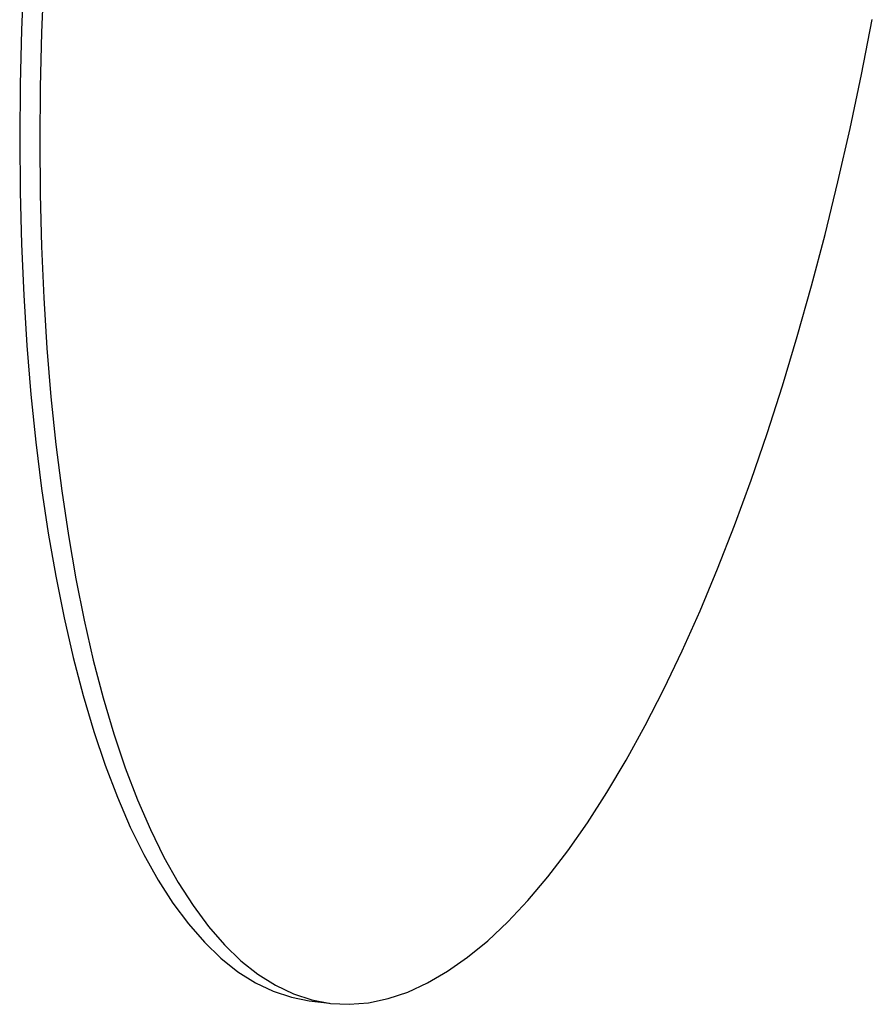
# Paper-space layout '_Dimétrica' of a CAD drawing. Header units: inches. Extents: x -0.7 to 4.9, y -6.4 to 5.3.
# Tile 1 of 4: x 0.6 to 4.6, y -6.4 to -1.9. Entities that reach past the tile are written whole.
import ezdxf

# ---------------------------------------------------------------- set-up
doc = ezdxf.new("R2010")
doc.units = ezdxf.units.IN
doc.header["$MEASUREMENT"] = 0

psp = doc.layouts.new('_Dimétrica')

# ---------------------------------------------------------------- linework, layer by layer
at = {"color": 7, "linetype": 'Continuous', "lineweight": 25}
psp.add_line((1.9359, -6.4283), (2.0294, -6.4401), dxfattribs=at)
at = {"color": 7, "linetype": 'Continuous', "lineweight": 25, "flags": 128}
for points in [[(0.6052, -1.6469), (0.5947, -1.9044), (0.5884, -2.1592), (0.5863, -2.4109), (0.5884, -2.6588), (0.5947, -2.9025), (0.6052, -3.1415), (0.6198, -3.3753), (0.6386, -3.6035), (0.6615, -3.8256), (0.6885, -4.0411), (0.7194, -4.2497), (0.7543, -4.4508), (0.793, -4.6441), (0.8356, -4.8292), (0.8818, -5.0057), (0.9317, -5.1733), (0.985, -5.3316), (1.0418, -5.4803), (1.1018, -5.6191), (1.165, -5.7478), (1.2313, -5.866), (1.3004, -5.9736), (1.3723, -6.0703), (1.4469, -6.1559), (1.5239, -6.2303), (1.6032, -6.2932), (1.6847, -6.3447), (1.7682, -6.3845), (1.8535, -6.4126), (1.9359, -6.4283)], [(0.6987, -1.6587), (0.6882, -1.9162), (0.6819, -2.171), (0.6798, -2.4226), (0.6819, -2.6706), (0.6882, -2.9143), (0.6987, -3.1533), (0.7134, -3.3871), (0.7322, -3.6153), (0.7551, -3.8374), (0.782, -4.0529), (0.813, -4.2614), (0.8478, -4.4626), (0.8866, -4.6559), (0.9291, -4.841), (0.9754, -5.0175), (1.0252, -5.1851), (1.0786, -5.3434), (1.1353, -5.4921), (1.1954, -5.6309), (1.2586, -5.7596), (1.3248, -5.8778), (1.394, -5.9854), (1.4659, -6.0821), (1.5404, -6.1677), (1.6174, -6.2421), (1.6968, -6.305), (1.7783, -6.3564), (1.8617, -6.3963), (1.947, -6.4243), (2.034, -6.4407), (2.1224, -6.4452), (2.2122, -6.4379), (2.303, -6.4188), (2.3948, -6.388), (2.4873, -6.3455), (2.5804, -6.2913), (2.6739, -6.2257), (2.7676, -6.1487), (2.8612, -6.0605), (2.9547, -5.9613), (3.0478, -5.8512), (3.1403, -5.7305), (3.2321, -5.5994), (3.323, -5.4583), (3.4127, -5.3073), (3.5011, -5.1468), (3.5881, -4.9771), (3.6734, -4.7985), (3.7569, -4.6115), (3.8384, -4.4163), (3.9177, -4.2134), (3.9947, -4.0032), (4.0692, -3.7861), (4.1412, -3.5626), (4.2103, -3.333), (4.2766, -3.098), (4.3398, -2.8578), (4.3998, -2.6131), (4.4566, -2.3642), (4.5099, -2.1118), (4.5598, -1.8563)]]:
    psp.add_lwpolyline(points, dxfattribs=at)

doc.saveas('drawing.dxf')
